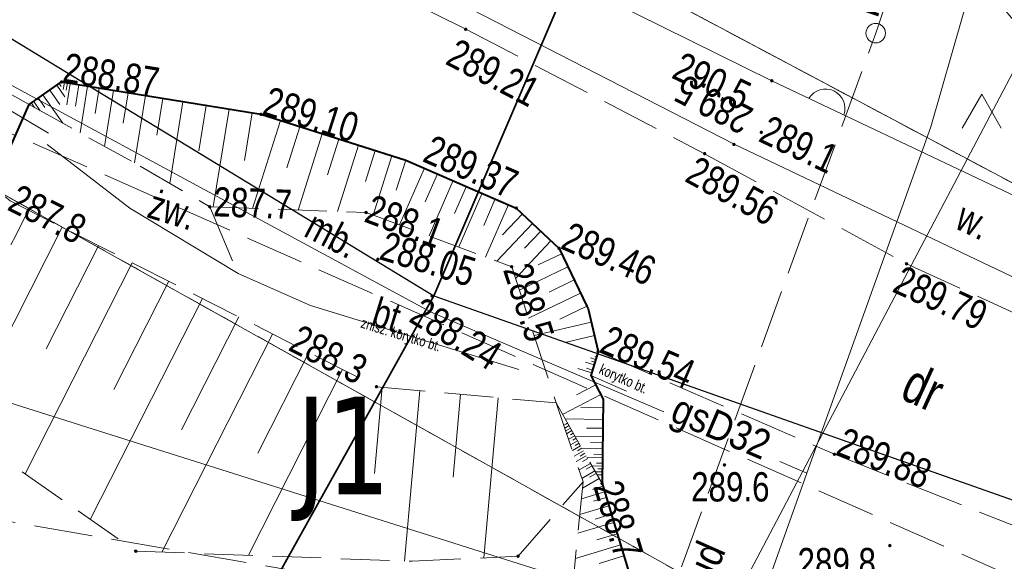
# Model space of a CAD drawing. Header units: metres. Extents: x 8377125 to 8377741, y 5529327 to 5529631.
# Tile 36 of 150: x 8377369 to 8377394, y 5529493 to 5529507. Entities that reach past the tile are written whole.
import ezdxf
from ezdxf.enums import TextEntityAlignment as Align

# ---------------------------------------------------------------- set-up
doc = ezdxf.new("R2010")
doc.units = ezdxf.units.M
doc.header["$MEASUREMENT"] = 0
for name, pattern in [('1.5_0.5', [2, 1.5, -0.5]), ('BUBZ01-500', [1.75, 1.25, -0.5]), ('egkk-500', [2, 1.5, -0.5]), ('egug-500', [1, 0.5, -0.5]), ('KTCR01-500', [1.5, 1, -0.5]), ('KTJZ01-500', [2, 1.5, -0.5])]:
    doc.linetypes.add(name, pattern=pattern)
doc.layers.get('0').update_dxf_attribs({"color": 2})
for name, color, linetype in [('!granica', 2, 'Continuous'), ('!przekroje', 2, 'Continuous'), ('000 Inne (niezydentyfikowane)', 7, 'Continuous')]:
    doc.layers.add(name, color=color, linetype=linetype)
for name, color, linetype, lineweight in [('!NR otworow', 2, 'Continuous', 5), ('1 500 A2 Ramka', 2, 'Continuous', 0), ('1 500 A2 Ramka (Construction)', 2, 'Continuous', 0), ('210-oznaczenie konturu użytku gruntowego', 7, 'Continuous', 0), ('217-kontur klasyfikacyjny', 7, 'Continuous', 0), ('218-kontur użytku gruntowego', 7, 'Continuous', 0), ('219-działka ewidencyjna', 7, 'Continuous', 0), ('BUBZ01', 7, 'Continuous', 0), ('BUBZ01_1', 7, 'Continuous', 0), ('KTCR01', 7, 'Continuous', 0), ('KTCR02', 7, 'Continuous', 0), ('KTCR02 (Construction)', 7, 'Continuous', 0), ('KTJZ01', 7, 'Continuous', 0), ('OTZZ', 7, 'Continuous', 0), ('przewód elektroenergetyczny niskiego napięcia - ob. projektowany', 7, 'Continuous', 0), ('przewód gazowy', 7, 'Continuous', 0), ('przewód gazowy-Atr1', 7, 'Continuous', 0), ('przewód kanalizacyjny - ob. projektowany', 7, 'Continuous', 0), ('PTRW02', 7, 'Continuous', 0), ('RTPW01', 7, 'Continuous', 0), ('RTPW02', 7, 'Continuous', 0), ('studnia kanalizacyjna - ob. projektowany', 7, 'Continuous', 0), ('studnia kanalizacyjna - ob. projektowany-Atr17', 7, 'Continuous', 0), ('WWRPH_811', 7, 'Continuous', 0)]:
    doc.layers.add(name, color=color, linetype=linetype, lineweight=lineweight)
doc.styles.get("Standard").update_dxf_attribs({"font": 'Working1250.shx', "width": 0.75})

# ---------------------------------------------------------------- blocks, each defined once
blk = doc.blocks.new('US15')
at = {"color": 0, "linetype": 'Continuous', "lineweight": 13}
blk.add_circle((0, 0), 0.25, dxfattribs=at)
blk = doc.blocks.new('RTPW01')
at = {"layer": 'RTPW01', "linetype": 'Continuous', "lineweight": 13}
h = blk.add_hatch(color=7, dxfattribs=at)
edge = h.paths.add_edge_path()
edge.add_arc((0, 0), 0.0045, 0, 360)
blk = doc.blocks.new('RTPW02')
at = {"layer": 'RTPW02', "linetype": 'Continuous', "lineweight": 13}
h = blk.add_hatch(color=7, dxfattribs=at)
edge = h.paths.add_edge_path()
edge.add_arc((0, 0), 0.0045, 0, 360)
blk = doc.blocks.new('*U23')
at = {"layer": '1 500 A2 Ramka (Construction)', "color": 2, "linetype": 'Continuous', "lineweight": 30}
blk.add_3dface([(-10.1172, -20.5497), (10.1172, -20.5497), (10.1172, 9.1484), (-10.1172, 9.1484)], dxfattribs=at)

msp = doc.modelspace()

# ---------------------------------------------------------------- linework, layer by layer
at = {"layer": '!granica', "color": 1, "linetype": 'Continuous', "lineweight": 40, "elevation": 288.722}
msp.add_lwpolyline([(8377368.898, 5529504.671), (8377369.672, 5529505.21), (8377374.779, 5529504.381), (8377378.487, 5529503.204), (8377381.317, 5529501.98), (8377382.413, 5529500.947), (8377383.126, 5529499.467), (8377383.158, 5529499.4), (8377383.411, 5529498.303), (8377383.224, 5529497.695), (8377383.543, 5529497.086), (8377383.513, 5529494.925), (8377384.609, 5529491.288), (8377380.536, 5529480.768), (8377380.487, 5529480.712), (8377375.9, 5529481.05), (8377372.944, 5529483.114), (8377369.963, 5529483.828), (8377368.391, 5529486.566), (8377363.039, 5529490.132), (8377363.775, 5529497.435), (8377367.901, 5529502.527), (8377368.839, 5529504.63), (8377368.898, 5529504.671)], dxfattribs=at)
at = {"layer": '!przekroje', "color": 1, "linetype": 'Continuous', "lineweight": 35}
msp.add_lwpolyline([(8377338.738, 5529420.242), (8377341.783, 5529426.341), (8377368.32, 5529480.21), (8377379.201, 5529499.73), (8377387.859, 5529519.936), (8377400, 5529548.919)], dxfattribs=at)
at = {"layer": '!przekroje', "color": 1, "linetype": 'Continuous', "lineweight": -2}
msp.add_lwpolyline([(8377356.699, 5529513.33), (8377365.361, 5529508.171), (8377379.201, 5529499.73), (8377402.585, 5529491.489), (8377422.516, 5529487.492)], dxfattribs=at)
at = {"layer": '000 Inne (niezydentyfikowane)', "color": 6, "linetype": 'Continuous', "lineweight": 13}
msp.add_line((8377405.005, 5529526.289), (8377383.59, 5529485.639), dxfattribs=at)
at = {"layer": '217-kontur klasyfikacyjny', "color": 3, "linetype": 'egkk-500', "lineweight": 13, "flags": 128}
for points in [[(8377358.44, 5529521.55), (8377397.05, 5529501.01)], [(8377389.95, 5529490.16), (8377366.85, 5529503.08)]]:
    msp.add_lwpolyline(points, dxfattribs=at)
at = {"layer": '218-kontur użytku gruntowego', "color": 3, "linetype": 'egug-500', "lineweight": 13, "flags": 128}
for points in [[(8377397.05, 5529501.01), (8377358.44, 5529521.55)], [(8377358.44, 5529521.55), (8377397.05, 5529501.01)], [(8377366.85, 5529503.08), (8377389.95, 5529490.16)], [(8377389.95, 5529490.16), (8377366.85, 5529503.08)]]:
    msp.add_lwpolyline(points, dxfattribs=at)
at = {"layer": '219-działka ewidencyjna', "color": 7, "linetype": 'Continuous', "lineweight": 13, "flags": 128}
for points in [[(8377397.05, 5529501.01), (8377358.44, 5529521.55)], [(8377389.95, 5529490.16), (8377343.149, 5529516.329)], [(8377389.95, 5529490.16), (8377364.18, 5529498.31)]]:
    msp.add_lwpolyline(points, dxfattribs=at)
at = {"layer": 'BUBZ01', "color": 7, "linetype": 'BUBZ01-500', "lineweight": 13}
for points in [[(8377343.397, 5529516.931, 286.42), (8377345.779, 5529515.959, 286.748), (8377366.858, 5529503.36, 288.328), (8377368.358, 5529502.162, 287.768), (8377377.735, 5529497.404, 288.289), (8377382.336, 5529496.989, 288.425)], [(8377368.839, 5529504.63, 288.711), (8377371.688, 5529503.053, 287.821), (8377373.467, 5529502.013, 287.738), (8377377.471, 5529501.866, 288.072), (8377381.199, 5529500.477, 288.541), (8377382.336, 5529496.989, 288.425), (8377383.513, 5529494.925, 288.673)], [(8377383.411, 5529498.303, 289.539), (8377383.224, 5529497.695, 289.451), (8377383.543, 5529497.086, 289.403), (8377383.513, 5529494.925, 288.673)], [(8377363.775, 5529497.435, 284.331), (8377365.794, 5529497.234, 285.113), (8377371.574, 5529493.192, 285.347), (8377378.649, 5529492.934, 287.123), (8377381.361, 5529493.064, 287.329), (8377383.027, 5529494.972, 288.177)], [(8377382.336, 5529496.989, 288.425), (8377383.027, 5529494.972, 288.177), (8377382.403, 5529488.699, 287.379), (8377381.097, 5529485.432, 286.398), (8377377.898, 5529481.537, 285.199), (8377375.9, 5529481.05, 284.196), (8377372.748, 5529471.893, 283.877)], [(8377372.748, 5529471.893, 283.877), (8377380.536, 5529480.768, 286.521), (8377384.609, 5529491.288, 288.965), (8377383.513, 5529494.925, 288.673)]]:
    msp.add_polyline3d(points, dxfattribs=at)
at = {"layer": 'BUBZ01_1', "color": 7, "linetype": 'Continuous', "lineweight": 13}
for p, q in [((8377369.758, 5529504.833, 288.711), (8377369.553, 5529505.127, 288.847)), ((8377369.664, 5529505.095, 288.824), (8377369.612, 5529505.169, 288.859)), ((8377369.716, 5529505.015, 288.788), (8377369.746, 5529505.198, 288.873)), ((8377369.79, 5529505.003, 288.791), (8377369.82, 5529505.186, 288.877)), ((8377369.805, 5529504.625, 288.623), (8377369.894, 5529505.174, 288.88)), ((8377370.027, 5529504.589, 288.633), (8377370.116, 5529505.138, 288.89)), ((8377370.144, 5529503.908, 288.303), (8377370.338, 5529505.102, 288.9)), ((8377369.701, 5529504.153, 288.442), (8377369.196, 5529504.879, 288.779)), ((8377369.63, 5529504.635, 288.642), (8377369.374, 5529505.003, 288.813)), ((8377370.529, 5529504.403, 288.565), (8377370.634, 5529505.054, 288.913)), ((8377370.772, 5529503.56, 288.107), (8377371.004, 5529504.994, 288.93)), ((8377371.247, 5529504.151, 288.473), (8377371.374, 5529504.934, 288.947)), ((8377371.538, 5529503.136, 287.868), (8377371.818, 5529504.862, 288.967)), ((8377368.983, 5529504.55, 288.666), (8377368.898, 5529504.671, 288.722)), ((8377368.941, 5529504.611, 288.694), (8377368.898, 5529504.671, 288.722)), ((8377369.126, 5529504.471, 288.621), (8377368.958, 5529504.713, 288.734)), ((8377369.245, 5529504.554, 288.644), (8377369.077, 5529504.796, 288.756)), ((8377372.109, 5529503.843, 288.398), (8377372.263, 5529504.789, 288.987)), ((8377372.441, 5529502.613, 287.786), (8377372.781, 5529504.705, 289.01)), ((8377373.184, 5529503.449, 288.398), (8377373.373, 5529504.609, 289.037)), ((8377373.558, 5529502.01, 287.746), (8377373.965, 5529504.513, 289.063)), ((8377374.36, 5529503.202, 288.443), (8377374.557, 5529504.417, 289.09)), ((8377374.564, 5529501.973, 287.829), (8377375.278, 5529504.223, 289.107)), ((8377375.442, 5529503.008, 288.495), (8377375.777, 5529504.064, 289.115)), ((8377375.728, 5529501.93, 287.927), (8377376.348, 5529503.883, 289.123)), ((8377376.484, 5529502.83, 288.547), (8377376.775, 5529503.747, 289.129)), ((8377376.736, 5529501.893, 288.011), (8377377.275, 5529503.589, 289.136)), ((8377377.452, 5529502.664, 288.596), (8377377.702, 5529503.453, 289.143)), ((8377377.648, 5529501.8, 288.094), (8377378.13, 5529503.317, 289.149)), ((8377378.243, 5529502.436, 288.646), (8377378.487, 5529503.204, 289.154)), ((8377378.327, 5529501.547, 288.18), (8377378.962, 5529503.005, 289.187)), ((8377378.985, 5529502.139, 288.718), (8377379.298, 5529502.859, 289.213)), ((8377379.085, 5529501.265, 288.275), (8377379.702, 5529502.683, 289.245)), ((8377379.734, 5529501.837, 288.795), (8377380.038, 5529502.537, 289.272)), ((8377379.842, 5529500.983, 288.37), (8377380.442, 5529502.361, 289.304)), ((8377380.483, 5529501.534, 288.872), (8377380.779, 5529502.214, 289.33)), ((8377380.531, 5529500.726, 288.457), (8377381.115, 5529502.068, 289.357)), ((8377367.548, 5529499.412, 286.463), (8377368.824, 5529501.926, 287.794)), ((8377380.965, 5529501.293, 288.916), (8377381.474, 5529501.832, 289.385)), ((8377380.821, 5529500.618, 288.493), (8377381.735, 5529501.586, 289.405)), ((8377367.075, 5529496.338, 285.165), (8377369.688, 5529501.487, 287.842)), ((8377381.528, 5529500.949, 288.976), (8377381.943, 5529501.39, 289.421)), ((8377381.296, 5529500.18, 288.531), (8377382.204, 5529501.144, 289.441)), ((8377369.279, 5529498.374, 286.547), (8377370.619, 5529501.015, 287.894)), ((8377381.878, 5529500.524, 288.997), (8377382.478, 5529500.812, 289.461)), ((8377368.742, 5529495.173, 285.232), (8377371.484, 5529500.576, 287.942)), ((8377381.395, 5529499.877, 288.521), (8377382.64, 5529500.476, 289.472)), ((8377371.01, 5529497.336, 286.63), (8377372.415, 5529500.104, 287.993)), ((8377382.157, 5529499.829, 288.996), (8377382.802, 5529500.14, 289.482)), ((8377381.628, 5529499.16, 288.497), (8377382.964, 5529499.804, 289.492)), ((8377370.408, 5529494.007, 285.3), (8377373.279, 5529499.665, 288.041)), ((8377382.435, 5529499.135, 288.994), (8377383.126, 5529499.467, 289.503)), ((8377372.741, 5529496.298, 286.714), (8377374.21, 5529499.192, 288.093)), ((8377381.772, 5529498.719, 288.483), (8377383.237, 5529499.057, 289.516)), ((8377372.24, 5529493.168, 285.514), (8377375.075, 5529498.754, 288.141)), ((8377382.599, 5529498.549, 288.999), (8377383.316, 5529498.714, 289.526)), ((8377374.698, 5529495.704, 286.998), (8377376.006, 5529498.281, 288.193)), ((8377383.087, 5529498.033, 289.236), (8377383.307, 5529497.965, 289.49)), ((8377383.216, 5529498.141, 289.357), (8377383.349, 5529498.1, 289.51)), ((8377383.24, 5529498.06, 289.398), (8377383.328, 5529498.033, 289.5)), ((8377383.325, 5529498.181, 289.469), (8377383.369, 5529498.168, 289.519)), ((8377374.457, 5529493.087, 286.071), (8377376.87, 5529497.843, 288.241)), ((8377382.892, 5529497.871, 289.055), (8377383.245, 5529497.763, 289.461)), ((8377383.111, 5529497.878, 289.293), (8377383.266, 5529497.83, 289.471)), ((8377377.684, 5529495.184, 287.562), (8377377.883, 5529497.391, 288.293)), ((8377378.455, 5529492.941, 287.074), (8377378.848, 5529497.304, 288.322)), ((8377382.859, 5529497.193, 288.932), (8377383.352, 5529497.451, 289.432)), ((8377379.696, 5529495.092, 287.77), (8377379.887, 5529497.21, 288.353)), ((8377380.482, 5529493.022, 287.262), (8377380.852, 5529497.123, 288.381)), ((8377382.503, 5529496.696, 288.46), (8377383.479, 5529497.208, 289.413)), ((8377382.97, 5529496.87, 288.883), (8377383.54, 5529496.862, 289.327)), ((8377382.57, 5529496.578, 288.474), (8377383.536, 5529496.564, 289.227)), ((8377382.532, 5529496.417, 288.355), (8377382.63, 5529496.473, 288.487)), ((8377382.556, 5529496.345, 288.346), (8377382.667, 5529496.409, 288.495)), ((8377382.581, 5529496.445, 288.421), (8377382.63, 5529496.473, 288.487)), ((8377382.581, 5529496.274, 288.337), (8377382.704, 5529496.344, 288.503)), ((8377382.605, 5529496.202, 288.328), (8377382.741, 5529496.28, 288.51)), ((8377382.612, 5529496.377, 288.42), (8377382.667, 5529496.409, 288.495)), ((8377382.642, 5529496.309, 288.42), (8377382.704, 5529496.344, 288.503)), ((8377383.116, 5529496.347, 288.826), (8377383.533, 5529496.341, 289.151)), ((8377382.654, 5529496.059, 288.311), (8377382.814, 5529496.151, 288.526)), ((8377382.703, 5529495.916, 288.293), (8377382.888, 5529496.022, 288.541)), ((8377382.704, 5529496.173, 288.419), (8377382.777, 5529496.215, 288.518)), ((8377382.765, 5529496.037, 288.418), (8377382.851, 5529496.086, 288.534)), ((8377382.828, 5529496.127, 288.529), (8377383.53, 5529496.117, 289.076)), ((8377382.752, 5529495.773, 288.276), (8377382.961, 5529495.893, 288.557)), ((8377382.801, 5529495.63, 288.258), (8377383.035, 5529495.764, 288.572)), ((8377382.826, 5529495.901, 288.417), (8377382.925, 5529495.957, 288.549)), ((8377382.888, 5529495.765, 288.416), (8377382.998, 5529495.828, 288.565)), ((8377382.999, 5529495.827, 288.565), (8377383.525, 5529495.819, 288.975)), ((8377383.22, 5529495.973, 288.786), (8377383.527, 5529495.968, 289.025)), ((8377382.85, 5529495.487, 288.24), (8377383.108, 5529495.635, 288.588)), ((8377382.949, 5529495.629, 288.415), (8377383.072, 5529495.699, 288.58)), ((8377383.01, 5529495.493, 288.414), (8377383.145, 5529495.57, 288.596)), ((8377383.127, 5529495.601, 288.592), (8377383.522, 5529495.596, 288.9)), ((8377383.304, 5529495.673, 288.754), (8377383.523, 5529495.67, 288.925)), ((8377382.924, 5529495.273, 288.214), (8377383.219, 5529495.441, 288.611)), ((8377382.997, 5529495.058, 288.188), (8377383.329, 5529495.248, 288.634)), ((8377383.102, 5529495.289, 288.412), (8377383.256, 5529495.377, 288.619)), ((8377383.256, 5529495.376, 288.619), (8377383.519, 5529495.372, 288.824)), ((8377383.367, 5529495.449, 288.73), (8377383.52, 5529495.447, 288.849)), ((8377383.408, 5529495.299, 288.713), (8377383.518, 5529495.298, 288.799)), ((8377383.011, 5529494.81, 288.156), (8377383.439, 5529495.054, 288.658)), ((8377383.194, 5529495.085, 288.41), (8377383.366, 5529495.183, 288.642)), ((8377383.342, 5529495.226, 288.637), (8377383.517, 5529495.223, 288.774)), ((8377383.384, 5529495.15, 288.646), (8377383.516, 5529495.149, 288.749)), ((8377383.45, 5529495.149, 288.697), (8377383.516, 5529495.149, 288.749)), ((8377383.267, 5529494.773, 288.41), (8377383.534, 5529494.854, 288.679)), ((8377382.983, 5529494.532, 288.121), (8377383.577, 5529494.711, 288.69)), ((8377383.294, 5529494.47, 288.401), (8377383.62, 5529494.568, 288.702)), ((8377382.943, 5529494.131, 288.07), (8377383.685, 5529494.354, 288.719)), ((8377383.334, 5529494.015, 288.388), (8377383.749, 5529494.141, 288.736)), ((8377382.895, 5529493.65, 288.009), (8377383.814, 5529493.927, 288.753)), ((8377383.382, 5529493.485, 288.372), (8377383.9, 5529493.641, 288.776)), ((8377382.832, 5529493.008, 287.927), (8377383.986, 5529493.356, 288.799)), ((8377383.436, 5529492.879, 288.354), (8377384.072, 5529493.071, 288.822))]:
    msp.add_line(p, q, dxfattribs=at)
at = {"layer": 'KTCR01', "color": 7, "linetype": 'KTCR01-500', "lineweight": 13}
msp.add_line((8377383.224, 5529497.695, 289.451), (8377384.591, 5529497.084, 289.537), dxfattribs=at)
at = {"layer": 'KTCR02', "color": 7, "linetype": 'Continuous', "lineweight": 13}
for points in [[(8377336.181, 5529522.825, 285.78), (8377346.437, 5529516.802, 286.857), (8377356.537, 5529511.252, 287.918), (8377365.154, 5529506.372, 288.555), (8377369.335, 5529503.9, 288.6)], [(8377369.301, 5529503.607, 288.437), (8377371.424, 5529501.974, 287.761), (8377374.194, 5529500.305, 288.041), (8377376.05, 5529499.483, 287.863), (8377381.378, 5529497.842, 288.414)]]:
    msp.add_polyline3d(points, dxfattribs=at)
at = {"layer": 'KTJZ01', "color": 7, "linetype": 'KTJZ01-500', "lineweight": 13}
msp.add_line((8377373.47, 5529502.01, 287.74), (8377374.19, 5529500.3, 288.04), dxfattribs=at)
for points in [[(8377314.959, 5529543.861, 283.194), (8377319.33, 5529539.78, 283.86), (8377338.668, 5529527.083, 285.942), (8377348.754, 5529521.741, 286.957), (8377359.879, 5529515.876, 287.98), (8377367.307, 5529512.208, 288.606), (8377370.445, 5529511.09, 288.757), (8377375.045, 5529509.037, 288.985), (8377380.025, 5529506.56, 289.213), (8377386.139, 5529503.373, 289.555), (8377391.309, 5529500.553, 289.788), (8377399.808, 5529496.663, 290.165), (8377411.862, 5529493.138, 291.002), (8377419.006, 5529491.933, 291.668), (8377429.685, 5529491.167, 292.904), (8377440.92, 5529491.695, 294.262), (8377456.048, 5529494.714, 296.262), (8377465.548, 5529500.847, 298.076), (8377470.455, 5529506.719, 299.175), (8377471.744, 5529509.333, 299.581), (8377473.741, 5529515.304, 300.516), (8377474.454, 5529520.195, 301.263), (8377474.815, 5529527.608, 302.245), (8377474.678, 5529528.881, 302.408)], [(8377311.87, 5529539.72, 283.4), (8377336.44, 5529523.171, 285.797), (8377346.611, 5529517.368, 286.84), (8377357.416, 5529511.569, 288.052), (8377364.909, 5529506.839, 288.626), (8377368.839, 5529504.63, 288.711), (8377369.672, 5529505.21, 288.87), (8377374.779, 5529504.381, 289.1), (8377378.558, 5529503.181, 289.155), (8377381.317, 5529501.98, 289.373), (8377382.413, 5529500.947, 289.457), (8377383.158, 5529499.4, 289.505), (8377383.411, 5529498.303, 289.539), (8377389.462, 5529495.675, 289.876), (8377398.082, 5529492.24, 290.27), (8377411.127, 5529488.308, 291.088), (8377418.327, 5529487, 291.483)]]:
    msp.add_polyline3d(points, dxfattribs=at)
at = {"layer": 'OTZZ', "color": 7, "linetype": 'Continuous', "lineweight": 13, "flags": 128}
msp.add_lwpolyline([(8377392.734, 5529504.029), (8377393.234, 5529504.895), (8377393.734, 5529504.029)], dxfattribs=at)
at = {"layer": 'OTZZ', "color": 7, "linetype": 'Continuous', "lineweight": 13}
msp.add_arc((8377389.234, 5529504.529), 0.5, 340.9312, 148.3714, dxfattribs=at)
at = {"layer": 'przewód elektroenergetyczny niskiego napięcia - ob. projektowany', "color": 1, "linetype": '1.5_0.5', "lineweight": 13, "flags": 128}
msp.add_lwpolyline([(8377483.044, 5529523.645), (8377480.46, 5529493.18), (8377440.11, 5529481.49), (8377399.05, 5529490.32), (8377360.65, 5529507.31), (8377330.78, 5529536.88), (8377315.706, 5529546.658)], dxfattribs=at)
at = {"layer": 'przewód gazowy', "color": 52, "linetype": 'Continuous', "lineweight": 13, "flags": 128}
for points in [[(8377386.906, 5529489.991), (8377388.76, 5529495.19), (8377391.93, 5529504.06), (8377392.76, 5529506.95), (8377396.991, 5529518.945)], [(8377342.518, 5529518.292), (8377363.26, 5529507.9), (8377379.12, 5529499.32)], [(8377379.12, 5529499.32), (8377385.092, 5529496.762)], [(8377388.066, 5529495.487), (8377388.76, 5529495.19)]]:
    msp.add_lwpolyline(points, dxfattribs=at)
at = {"layer": 'przewód kanalizacyjny - ob. projektowany', "color": 34, "linetype": '1.5_0.5', "lineweight": 13, "flags": 128}
msp.add_lwpolyline([(8377409.009, 5529560.329), (8377400.12, 5529534.95), (8377390.52, 5529506.46), (8377384.92, 5529491.08), (8377346.66, 5529497.71), (8377332.314, 5529485.398)], dxfattribs=at)
at = {"layer": 'PTRW02', "color": 7, "linetype": 'Continuous', "lineweight": 13}
for points in [[(8377471.598, 5529530.809, 302.616), (8377471.029, 5529530.751, 302.595), (8377470.3, 5529516.714, 300.633), (8377468.41, 5529509.97, 299.38), (8377463.402, 5529503.466, 298.034), (8377457.077, 5529498.706, 296.852), (8377451.13, 5529495.93, 295.75), (8377434.695, 5529494.454, 292.732), (8377424.673, 5529494.504, 291.686), (8377414.62, 5529495.96, 291.39), (8377406.629, 5529497.945, 290.933), (8377397.57, 5529500.64, 290.8), (8377387.863, 5529505.241, 290.488), (8377376.019, 5529511.098, 289.841), (8377368.353, 5529515.208, 289.708), (8377360.707, 5529519.732, 288.425), (8377350.04, 5529524.56, 286.7), (8377345.944, 5529526.69, 285.312), (8377321.13, 5529541.74, 283.55), (8377315.793, 5529546.793, 282.975)], [(8377314.586, 5529544.931, 282.927), (8377319.72, 5529540.22, 283.7), (8377339.017, 5529527.768, 285.789), (8377348.042, 5529522.984, 286.692), (8377360.087, 5529517.82, 287.681), (8377367.258, 5529513.449, 288.626), (8377375.372, 5529509.543, 288.89), (8377386.892, 5529503.614, 289.464), (8377397.271, 5529498.67, 289.868), (8377405.629, 5529495.371, 290.414), (8377414.41, 5529493.3, 291.13), (8377423.745, 5529492.023, 292.146), (8377435.58, 5529491.83, 293.55), (8377452.18, 5529494.03, 295.73), (8377458.79, 5529496.856, 296.775), (8377465.144, 5529501.717, 298.029), (8377470.81, 5529509.19, 299.41), (8377473.021, 5529515.666, 300.461), (8377472.658, 5529520.828, 301.263), (8377472.63, 5529522.5, 301.44), (8377472.732, 5529530.099, 302.539)]]:
    msp.add_polyline3d(points, dxfattribs=at)
at = {"layer": 'WWRPH_811', "color": 34, "linetype": 'Continuous', "lineweight": 13}
for points, knots in [([(8377365.429, 5529532.723, 294), (8377365.436, 5529532.716, 294), (8377365.444, 5529532.71, 294), (8377365.451, 5529532.703, 294), (8377365.647, 5529532.525, 294), (8377365.837, 5529532.328, 294), (8377366.101, 5529532.247, 294), (8377366.815, 5529532.03, 294), (8377367.529, 5529532.126, 294), (8377368.244, 5529532.143, 294), (8377370.125, 5529532.188, 294), (8377372.007, 5529532.533, 294), (8377373.887, 5529532.393, 294), (8377375.794, 5529532.25, 294), (8377377.686, 5529532.019, 294), (8377379.583, 5529531.792, 294), (8377381.48, 5529531.565, 294), (8377383.37, 5529531.293, 294), (8377385.264, 5529531.056, 294), (8377386.023, 5529530.961, 294), (8377386.812, 5529531.269, 294), (8377387.558, 5529530.997, 294), (8377389.084, 5529530.442, 294), (8377390.174, 5529529.294, 294), (8377391.402, 5529528.308, 294), (8377393.405, 5529526.699, 294), (8377395.374, 5529525.103, 294), (8377397.272, 5529523.401, 294), (8377398.901, 5529521.941, 294), (8377399.889, 5529519.809, 294), (8377401.671, 5529518.529, 294), (8377403.511, 5529517.207, 294), (8377405.431, 5529516.027, 294), (8377407.357, 5529514.842, 294), (8377409.177, 5529513.722, 294), (8377410.994, 5529512.604, 294), (8377412.836, 5529511.525, 294), (8377414.767, 5529510.395, 294), (8377416.864, 5529509.554, 294), (8377418.834, 5529508.513, 294), (8377421.402, 5529507.156, 294), (8377423.227, 5529504.539, 294), (8377426.051, 5529503.572, 294), (8377427.14, 5529503.199, 294), (8377428.263, 5529503.132, 294), (8377429.385, 5529503.064, 294), (8377429.395, 5529503.063, 294), (8377429.405, 5529503.063, 294), (8377429.415, 5529503.062, 294)], [0, 0, 0, 0, 0.000409, 0.000409, 0.000409, 0.011235, 0.011235, 0.011235, 0.040491, 0.040491, 0.040491, 0.117544, 0.117544, 0.117544, 0.195657, 0.195657, 0.195657, 0.273792, 0.273792, 0.273792, 0.30509, 0.30509, 0.30509, 0.369085, 0.369085, 0.369085, 0.473429, 0.473429, 0.473429, 0.562962, 0.562962, 0.562962, 0.655395, 0.655395, 0.655395, 0.742754, 0.742754, 0.742754, 0.834299, 0.834299, 0.834299, 0.953587, 0.953587, 0.953587, 0.999591, 0.999591, 0.999591, 1, 1, 1, 1]), ([(8377363.818, 5529529.261, 293), (8377363.825, 5529529.255, 293), (8377363.832, 5529529.248, 293), (8377363.84, 5529529.241, 293), (8377364.349, 5529528.778, 293), (8377364.836, 5529528.272, 293), (8377365.523, 5529528.044, 293), (8377367.354, 5529527.436, 293), (8377369.19, 5529527.68, 293), (8377371.023, 5529527.776, 293), (8377373.431, 5529527.901, 293), (8377375.839, 5529528.066, 293), (8377378.248, 5529528.185, 293), (8377380.653, 5529528.304, 293), (8377383.064, 5529528.375, 293), (8377385.472, 5529528.417, 293), (8377385.702, 5529528.421, 293), (8377385.93, 5529528.382, 293), (8377386.145, 5529528.261, 293), (8377389.146, 5529526.569, 293), (8377391.263, 5529524.346, 293), (8377393.564, 5529522.059, 293), (8377395.538, 5529520.096, 293), (8377396.86, 5529517.502, 293), (8377399.123, 5529515.9, 293), (8377400.276, 5529515.084, 293), (8377401.468, 5529514.338, 293), (8377402.669, 5529513.601, 293), (8377404.12, 5529512.709, 293), (8377405.57, 5529511.817, 293), (8377407.024, 5529510.932, 293), (8377408.478, 5529510.047, 293), (8377409.942, 5529509.179, 293), (8377411.406, 5529508.312, 293), (8377412, 5529507.961, 293), (8377412.669, 5529507.747, 293), (8377413.256, 5529507.383, 293), (8377415.117, 5529506.228, 293), (8377416.759, 5529504.768, 293), (8377418.554, 5529503.506, 293), (8377420.338, 5529502.251, 293), (8377421.968, 5529500.855, 293), (8377424.05, 5529499.988, 293), (8377424.808, 5529499.673, 293), (8377425.609, 5529499.678, 293), (8377426.399, 5529499.63, 293), (8377426.409, 5529499.629, 293), (8377426.419, 5529499.629, 293), (8377426.429, 5529499.628, 293)], [0, 0, 0, 0, 0.000412, 0.000412, 0.000412, 0.028808, 0.028808, 0.028808, 0.104528, 0.104528, 0.104528, 0.204021, 0.204021, 0.204021, 0.303398, 0.303398, 0.303398, 0.312905, 0.312905, 0.312905, 0.445853, 0.445853, 0.445853, 0.559932, 0.559932, 0.559932, 0.618041, 0.618041, 0.618041, 0.688274, 0.688274, 0.688274, 0.758465, 0.758465, 0.758465, 0.786929, 0.786929, 0.786929, 0.877196, 0.877196, 0.877196, 0.966916, 0.966916, 0.966916, 0.999588, 0.999588, 0.999588, 1, 1, 1, 1]), ([(8377362.206, 5529525.8, 292), (8377362.213, 5529525.793, 292), (8377362.221, 5529525.786, 292), (8377362.228, 5529525.779, 292), (8377363.052, 5529525.032, 292), (8377363.834, 5529524.194, 292), (8377364.944, 5529523.841, 292), (8377367.895, 5529522.903, 292), (8377370.849, 5529523.343, 292), (8377373.803, 5529523.408, 292), (8377376.216, 5529523.461, 292), (8377378.629, 5529523.684, 292), (8377381.041, 5529523.729, 292), (8377383.096, 5529523.767, 292), (8377385.147, 5529523.833, 292), (8377387.164, 5529522.967, 292), (8377388.311, 5529522.475, 292), (8377389.076, 5529521.6, 292), (8377389.855, 5529520.717, 292), (8377390.977, 5529519.447, 292), (8377391.977, 5529518.109, 292), (8377393.099, 5529516.855, 292), (8377394.211, 5529515.614, 292), (8377395.236, 5529514.28, 292), (8377396.576, 5529513.272, 292), (8377397.025, 5529512.934, 292), (8377397.507, 5529512.656, 292), (8377397.981, 5529512.36, 292), (8377399.811, 5529511.216, 292), (8377401.706, 5529510.181, 292), (8377403.515, 5529509.005, 292), (8377405.699, 5529507.585, 292), (8377407.201, 5529505.273, 292), (8377409.362, 5529503.82, 292), (8377410.431, 5529503.101, 292), (8377411.522, 5529502.411, 292), (8377412.596, 5529501.702, 292), (8377414.817, 5529500.236, 292), (8377416.829, 5529498.556, 292), (8377419.212, 5529497.214, 292), (8377420.02, 5529496.758, 292), (8377421.032, 5529497.178, 292), (8377421.922, 5529497.336, 292), (8377421.932, 5529497.338, 292), (8377421.942, 5529497.34, 292), (8377421.952, 5529497.341, 292)], [0, 0, 0, 0, 0.00043, 0.00043, 0.00043, 0.048261, 0.048261, 0.048261, 0.175395, 0.175395, 0.175395, 0.279263, 0.279263, 0.279263, 0.367705, 0.367705, 0.367705, 0.417995, 0.417995, 0.417995, 0.490294, 0.490294, 0.490294, 0.561855, 0.561855, 0.561855, 0.585874, 0.585874, 0.585874, 0.678638, 0.678638, 0.678638, 0.790656, 0.790656, 0.790656, 0.846073, 0.846073, 0.846073, 0.960673, 0.960673, 0.960673, 0.99957, 0.99957, 0.99957, 1, 1, 1, 1]), ([(8377365.67, 5529519.915, 291), (8377365.68, 5529519.916, 291), (8377365.69, 5529519.916, 291), (8377365.7, 5529519.916, 291), (8377367.418, 5529519.961, 291), (8377369.137, 5529519.967, 291), (8377370.855, 5529519.975, 291), (8377372.557, 5529519.984, 291), (8377374.235, 5529519.625, 291), (8377375.893, 5529519.142, 291), (8377376.068, 5529519.091, 291), (8377376.187, 5529518.922, 291), (8377376.345, 5529518.85, 291), (8377378.774, 5529517.743, 291), (8377382.357, 5529519.272, 291), (8377384.502, 5529517.463, 291), (8377385.944, 5529516.248, 291), (8377386.548, 5529514.324, 291), (8377387.855, 5529513.027, 291), (8377389.223, 5529511.668, 291), (8377390.765, 5529510.447, 291), (8377392.077, 5529509.015, 291), (8377394.16, 5529506.744, 291), (8377396.109, 5529504.346, 291), (8377398.07, 5529501.98, 291), (8377398.352, 5529501.64, 291), (8377398.522, 5529501.216, 291), (8377398.841, 5529500.896, 291), (8377400.851, 5529498.881, 291), (8377404.446, 5529499.781, 291), (8377406.808, 5529498.309, 291), (8377407.138, 5529498.103, 291), (8377407.473, 5529497.9, 291), (8377407.787, 5529497.67, 291), (8377407.795, 5529497.664, 291), (8377407.803, 5529497.658, 291), (8377407.811, 5529497.652, 291)], [0, 0, 0, 0, 0.000592, 0.000592, 0.000592, 0.1024, 0.1024, 0.1024, 0.203255, 0.203255, 0.203255, 0.213866, 0.213866, 0.213866, 0.377275, 0.377275, 0.377275, 0.487097, 0.487097, 0.487097, 0.602119, 0.602119, 0.602119, 0.784618, 0.784618, 0.784618, 0.810897, 0.810897, 0.810897, 0.976328, 0.976328, 0.976328, 0.999408, 0.999408, 0.999408, 1, 1, 1, 1])]:
    msp.add_open_spline(points, degree=3, knots=knots, dxfattribs=at)

# ---------------------------------------------------------------- block references
at = {"layer": '1 500 A2 Ramka', "color": 2, "linetype": 'Continuous', "lineweight": 30, "xscale": 10, "yscale": 10, "zscale": 10, "rotation": 90}
msp.add_blockref('*U23', (8377301.832, 5529509.982), dxfattribs=at)
at = {"layer": 'RTPW01', "color": 7, "linetype": 'Continuous', "lineweight": 13, "xscale": 10, "yscale": 10}
for p in [(8377387.86, 5529505.24, 290.49), (8377387.59, 5529503.92, 289.1), (8377386.89, 5529503.61, 289.46), (8377373.467, 5529502.013, 287.738), (8377377.471, 5529501.866, 288.072), (8377381.199, 5529500.477, 288.541), (8377377.735, 5529497.404, 288.289), (8377386.647, 5529495.402, 289.566), (8377383.513, 5529494.925, 288.673), (8377371.574, 5529493.192, 285.347), (8377390.882, 5529493.336, 289.824), (8377381.361, 5529493.064, 287.329)]:
    msp.add_blockref('RTPW01', p, dxfattribs=at)
at = {"layer": 'RTPW02', "color": 7, "linetype": 'Continuous', "lineweight": 13, "xscale": 10, "yscale": 10}
for p in [(8377380.02, 5529506.56, 289.21), (8377369.672, 5529505.21, 288.87), (8377374.779, 5529504.381, 289.1), (8377386.139, 5529503.373, 289.555), (8377381.317, 5529501.98, 289.373), (8377382.413, 5529500.947, 289.457), (8377377.771, 5529500.67, 288.053), (8377391.309, 5529500.553, 289.788), (8377379.162, 5529499.728, 288.242), (8377383.411, 5529498.303, 289.539), (8377389.462, 5529495.675, 289.876)]:
    msp.add_blockref('RTPW02', p, dxfattribs=at)
at = {"layer": 'studnia kanalizacyjna - ob. projektowany', "color": 34, "linetype": 'Continuous', "lineweight": 13}
msp.add_blockref('US15', (8377390.52, 5529506.46), dxfattribs=at)

# ---------------------------------------------------------------- texts
at = {"layer": '!NR otworow', "color": 0, "linetype": 'Continuous', "insert": (8377375.691, 5529497.15), "char_height": 2.5, "width": 1.30069, "attachment_point": 1}
msp.add_mtext('{\\fVerdana|b0|i0|c238|p34;\\C1;J1}', dxfattribs=at)
at = {"layer": '210-oznaczenie konturu użytku gruntowego', "color": 3, "linetype": 'Continuous', "lineweight": 13, "width": 0.79}
msp.add_text('dr', height=1, rotation=335.4064, dxfattribs=at).set_placement((8377391.106, 5529497.123))
at = {"layer": 'KTCR02', "color": 7, "linetype": 'Continuous', "lineweight": 13, "char_height": 0.75, "attachment_point": 7, "rotation": 342.8814, "line_spacing_factor": 0.6}
for s, insert in [('\\FWORKING_1250;\\H1x;\\W0.8;żw.', (8377371.825, 5529501.754, 286.319)), ('\\FWORKING_1250;\\H1x;\\W0.8;bt.', (8377377.563, 5529498.978, 286.319))]:
    msp.add_mtext(s, dxfattribs=dict(at, insert=insert))
at = {"layer": 'KTCR02 (Construction)', "color": 7, "linetype": 'Continuous', "lineweight": 13, "char_height": 0.26538, "attachment_point": 7, "line_spacing_factor": 0.72}
for s, insert, rotation in [('\\FWORKING_1250;\\H1x;\\W0.8;znisz. korytko bt.', (8377377.291, 5529498.848, 288.139), 342.8814), ('\\FWORKING_1250;\\H1x;\\W0.8;korytko bt.', (8377383.379, 5529497.68, 289.494), 335.9171)]:
    msp.add_mtext(s, dxfattribs=dict(at, insert=insert, rotation=rotation))
at = {"layer": 'KTJZ01', "color": 7, "linetype": 'Continuous', "lineweight": 13, "insert": (8377375.835, 5529501.27, 289.384), "char_height": 0.75, "attachment_point": 7, "rotation": 332.4687, "line_spacing_factor": 0.72}
msp.add_mtext('\\FWORKING_1250;\\H1x;\\W0.8;mb.', dxfattribs=at)
at = {"layer": 'przewód gazowy-Atr1', "color": 7, "lineweight": 13, "insert": (8377385.322, 5529496.79), "char_height": 0.75, "attachment_point": 4, "rotation": 336.794, "line_spacing_factor": 0.6}
msp.add_mtext('\\H1x;\\W0.9;gsD32', dxfattribs=at)
at = {"layer": 'PTRW02', "color": 7, "linetype": 'Continuous', "lineweight": 13, "insert": (8377392.506, 5529501.481, 290.644), "char_height": 0.75, "attachment_point": 7, "rotation": 334.6396, "line_spacing_factor": 0.6}
msp.add_mtext('\\FWORKING_1250;\\H1x;\\W0.8;w.', dxfattribs=at)
at = {"layer": 'RTPW01', "color": 7, "linetype": 'Continuous', "lineweight": 13, "char_height": 0.75, "attachment_point": 7, "line_spacing_factor": 0.6}
for s, insert, rotation in [('\\FWORKING_1250;\\H1x;\\W0.8;290.5', (8377385.259, 5529505.317, 290.49), 334.6396), ('\\FWORKING_1250;\\H1x;\\W0.8;289.5', (8377387.438, 5529504.516, 289.46), 152.7888), ('\\FWORKING_1250;\\H1x;\\W0.8;289.1', (8377387.483, 5529503.694, 289.1), 334.6396), ('\\FWORKING_1250;\\H1x;\\W0.8;287.8', (8377368.245, 5529501.939, 287.768), 333.0962), ('\\FWORKING_1250;\\H1x;\\W0.8;287.7', (8377373.549, 5529501.76, 287.738), 357.8974), ('\\FWORKING_1250;\\H1x;\\W0.8;288.1', (8377377.384, 5529501.632, 288.072), 339.5653), ('\\FWORKING_1250;\\H1x;\\W0.8;288.5', (8377380.961, 5529500.4, 288.541), 288.0547), ('\\FWORKING_1250;\\H1x;\\W0.8;288.3', (8377375.441, 5529498.344, 288.289), 333.0962), ('\\FWORKING_1250;\\H1x;\\W0.8;288.7', (8377383.274, 5529494.853, 288.673), 286.77)]:
    msp.add_mtext(s, dxfattribs=dict(at, insert=insert, rotation=rotation))
at = {"layer": 'RTPW01', "color": 7, "linetype": 'Continuous', "lineweight": 13, "char_height": 0.75, "attachment_point": 7, "line_spacing_factor": 0.72}
for s, insert in [('\\FWORKING_1250;\\H1x;\\W0.8;289.6', (8377385.794, 5529494.455, 289.566)), ('\\FWORKING_1250;\\H1x;\\W0.8;289.8', (8377388.519, 5529492.514, 289.824))]:
    msp.add_mtext(s, dxfattribs=dict(at, insert=insert))
at = {"layer": 'RTPW02', "color": 7, "linetype": 'Continuous', "lineweight": 13, "char_height": 0.75, "attachment_point": 7}
for s, insert, rotation, line_spacing_factor in [('\\FWORKING_1250;\\H1x;\\W0.8;289.21', (8377379.465, 5529505.674, 289.21), 332.4687, 0.6), ('\\FWORKING_1250;\\H1x;\\W0.8;288.87', (8377369.672, 5529505.21, 288.87), 350.7798, 0.72), ('\\FWORKING_1250;\\H1x;\\W0.8;289.10', (8377374.779, 5529504.381, 289.1), 342.383, 0.72), ('\\FWORKING_1250;\\H1x;\\W0.8;289.37', (8377378.88, 5529503.177, 289.373), 336.4764, 0.72), ('\\FWORKING_1250;\\H1x;\\W0.8;289.56', (8377385.594, 5529502.671, 289.555), 331.3895, 0.72), ('\\FWORKING_1250;\\H1x;\\W0.8;289.46', (8377382.413, 5529500.947, 289.457), 336.4764, 0.72), ('\\FWORKING_1250;\\H1x;\\W0.8;288.05', (8377377.771, 5529500.67, 288.053), 342.8814, 0.72), ('\\FWORKING_1250;\\H1x;\\W0.8;289.79', (8377390.908, 5529499.841, 289.788), 335.4064, 0.72), ('\\FWORKING_1250;\\H1x;\\W0.8;288.24', (8377378.528, 5529499.083, 288.242), 328.2863, 0.6), ('\\FWORKING_1250;\\H1x;\\W0.8;289.54', (8377383.411, 5529498.303, 289.539), 336.5243, 0.72), ('\\FWORKING_1250;\\H1x;\\W0.8;289.88', (8377389.462, 5529495.675, 289.876), 338.2731, 0.72)]:
    msp.add_mtext(s, dxfattribs=dict(at, insert=insert, rotation=rotation, line_spacing_factor=line_spacing_factor))
at = {"layer": 'studnia kanalizacyjna - ob. projektowany-Atr17', "color": 34, "width": 0.9}
msp.add_text('proj. k', height=0.75, rotation=71.3782, dxfattribs=at).set_placement((8377390.778, 5529509.355), align=Align.MIDDLE_RIGHT)
msp.add_text('proj. k', height=0.75, rotation=246.1035, dxfattribs=at).set_placement((8377385.857, 5529490.894), align=Align.TOP_RIGHT)

doc.saveas('drawing.dxf')
